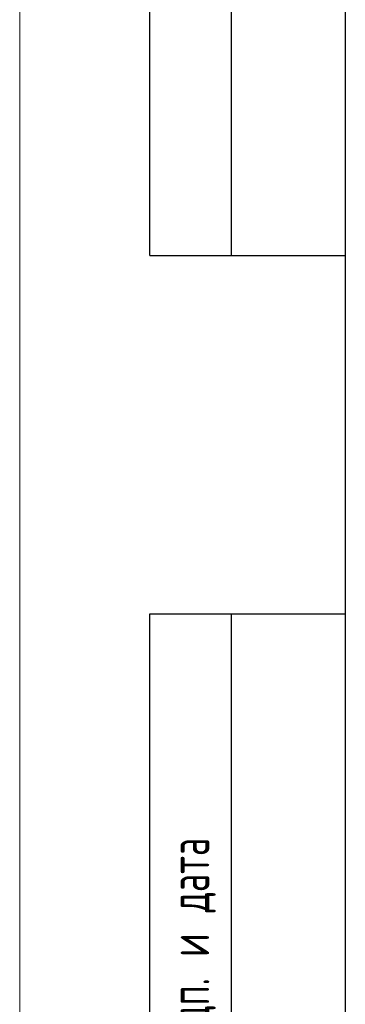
# Model space of a CAD drawing. Header units: millimetres. Extents: x 0 to 420, y 0 to 297.
# Tile 2 of 67: x 0 to 20, y 126 to 186. Entities that reach past the tile are written whole.
import ezdxf

# ---------------------------------------------------------------- set-up
doc = ezdxf.new("R2010")
doc.units = ezdxf.units.MM
doc.layers.add('ОСЕВЫЕ', color=7, linetype='Continuous')
doc.styles.add('SLDTEXTSTYLE2', font='TXT', dxfattribs={"width": 0.605, "bigfont": 'bigfont'})

msp = doc.modelspace()

# ---------------------------------------------------------------- linework, layer by layer
at = {"color": 7, "linetype": 'Continuous', "lineweight": 25}
for p, q in [((8, 172), (8, 292)), ((8, 172), (8, 292)), ((13, 172), (13, 292)), ((13, 172), (13, 292)), ((20, 292), (20, 5)), ((20, 292), (20, 5)), ((8, 172), (20, 172)), ((8, 5), (8, 150)), ((8, 150), (20, 150)), ((13, 5), (13, 150))]:
    msp.add_line(p, q, dxfattribs=at)
at = {"layer": 'ОСЕВЫЕ', "lineweight": 18}
msp.add_line((0, 297), (0, 0), dxfattribs=at)

# ---------------------------------------------------------------- texts
at = {"color": 7, "linetype": 'Continuous', "lineweight": 0, "insert": (9.14313, 122.30393), "char_height": 2.5, "attachment_point": 1, "rotation": 90, "style": 'SLDTEXTSTYLE2'}
msp.add_mtext('Подп. и дата', dxfattribs=at)

doc.saveas('drawing.dxf')
